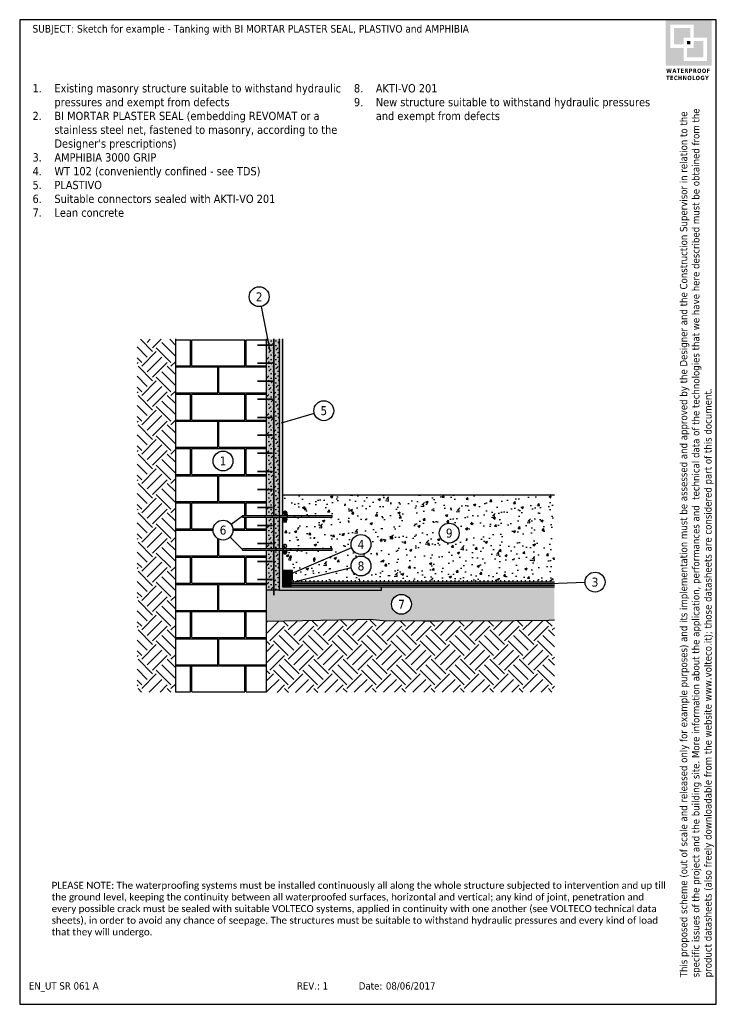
# Model space of a CAD drawing. Extents: x 81051.4 to 81072.4, y -8485.9 to -8456.2.
import ezdxf
from ezdxf.enums import TextEntityAlignment as Align

# ---------------------------------------------------------------- set-up
doc = ezdxf.new("R2010")
doc.units = 0
doc.header["$LTSCALE"] = 25
doc.header["$MEASUREMENT"] = 0
doc.linetypes.add('CONTINUA', pattern=[0])
doc.layers.get('0').update_dxf_attribs({"linetype": 'CONTINUOUS'})
doc.layers.add('143', color=7, linetype='CONTINUA')
doc.layers.add('nascosto', color=7, linetype='CONTINUOUS', lineweight=25, plot=False)
doc.styles.add('Tahoma', font='tahoma.ttf', dxfattribs={"height": 0.35})
pattern_1 = [(45, (131.456, 12.98184), (1e-16, 0.8838834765), [0.625, -0.625]), (45, (131.2903, 13.14757), (1e-16, 0.8838834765), [0.625, -0.625]), (45, (131.12454, 13.3133), (1e-16, 0.8838834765), [0.625, -0.625]), (135, (131.12454, 13.4238), (-0.8838834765, 1e-16), [0.625, -0.625]), (135, (131.2903, 13.5895), (-0.8838834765, 1e-16), [0.625, -0.625]), (135, (131.456, 13.75524), (-0.8838834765, 1e-16), [0.625, -0.625])]
pattern_2 = [(45, (188.43034, 12.64316), (-0.11048543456, 0.11048543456), [])]

msp = doc.modelspace()

# ---------------------------------------------------------------- hatches: boundary and pattern name
h = msp.add_hatch(color=252)
h.dxf.hatch_style = 1
h.paths.add_polyline_path([(81072.261, -8456.212), (81070.873, -8456.212), (81070.873, -8457.601), (81072.261, -8457.601)])
h.paths.add_polyline_path([(81071.018, -8457.061), (81071.018, -8456.359), (81071.72, -8456.359), (81071.72, -8456.752), (81072.116, -8456.752), (81072.116, -8457.454), (81071.414, -8457.454), (81071.414, -8457.061)], flags=16)
h.paths.add_polyline_path([(81071.121, -8456.957), (81071.121, -8456.462), (81071.616, -8456.462), (81071.616, -8456.752), (81071.414, -8456.752), (81071.414, -8456.957)], flags=0)
h.paths.add_polyline_path([(81071.517, -8457.061), (81071.72, -8457.061), (81071.72, -8456.855), (81072.013, -8456.855), (81072.013, -8457.35), (81071.517, -8457.35)], flags=0)
h.paths.add_polyline_path([(81071.517, -8456.957), (81071.517, -8456.855), (81071.616, -8456.855), (81071.616, -8456.957)], flags=0)
h.paths.add_polyline_path([(81071.616, -8456.462), (81071.121, -8456.462), (81071.121, -8456.957), (81071.414, -8456.957), (81071.414, -8456.752), (81071.616, -8456.752)], flags=0)
h.paths.add_polyline_path([(81071.616, -8456.855), (81071.517, -8456.855), (81071.517, -8456.957), (81071.616, -8456.957)], flags=0)
h.paths.add_polyline_path([(81072.013, -8456.855), (81071.72, -8456.855), (81071.72, -8457.061), (81071.517, -8457.061), (81071.517, -8457.35), (81072.013, -8457.35)], flags=0)
h = msp.add_hatch(color=252)
h.dxf.hatch_style = 1
h.paths.add_polyline_path([(81071.616, -8456.462), (81071.121, -8456.462), (81071.121, -8456.957), (81071.414, -8456.957), (81071.414, -8456.752), (81071.616, -8456.752)])
h = msp.add_hatch(color=252)
h.dxf.hatch_style = 1
h.paths.add_polyline_path([(81071.616, -8456.855), (81071.517, -8456.855), (81071.517, -8456.957), (81071.616, -8456.957)])
h = msp.add_hatch(color=252)
h.dxf.hatch_style = 1
h.paths.add_polyline_path([(81072.013, -8456.855), (81071.72, -8456.855), (81071.72, -8457.061), (81071.517, -8457.061), (81071.517, -8457.35), (81072.013, -8457.35)])
at = {"linetype": 'CONTINUA', "lineweight": 5}
h = msp.add_hatch(dxfattribs=at)
h.set_pattern_fill('EARTH', color=8, scale=2.5, angle=45, style=0)
h.set_pattern_definition(pattern_1)
h.paths.add_polyline_path([(81056.096, -8465.852), (81054.939, -8465.852), (81054.939, -8476.492), (81056.096, -8476.492)])
at = {"linetype": 'CONTINUA'}
h = msp.add_hatch(dxfattribs=at)
h.set_pattern_fill('AR-B816C', color=256, scale=0.1025, style=0)
h.set_pattern_definition([(0, (75.0273, -1.8277), (0.82, 0.82), [1.6015625, -0.0384375]), (0, (74.2073, -1.7893), (0.82, 0.82), [1.6015625, -0.0384375]), (90, (75.0273, -1.8277), (-0.82, 0.82), [-0.8584375, 0.7815625]), (90, (74.9888, -1.8277), (-0.82, 0.82), [-0.8584375, 0.7815625])])
h.paths.add_polyline_path([(81058.844, -8465.84), (81056.096, -8465.84), (81056.096, -8476.492), (81058.844, -8476.492), (81058.844, -8474.518), (81058.844, -8472.215), (81058.121, -8472.215), (81058.121, -8472.19), (81057.744, -8471.818, -0.67078), (81057.23, -8471.608, -0.731438), (81057.775, -8471.435), (81058.121, -8471.19), (81058.121, -8471.165), (81058.844, -8471.165)])
h.paths.add_polyline_path([(81057.83, -8469.524, -1), (81057.23, -8469.524, -1)], flags=16)
h.paths.add_polyline_path([(81058.844, -8471.215), (81058.121, -8471.215), (81058.121, -8471.19), (81057.775, -8471.435, -0.155109), (81057.83, -8471.608, -0.197046), (81057.744, -8471.818), (81058.121, -8472.19), (81058.121, -8472.165), (81058.844, -8472.165)], flags=17)
h.paths.add_polyline_path([(81057.361, -8469.727), (81057.699, -8469.727), (81057.699, -8469.321), (81057.361, -8469.321)], flags=8)
h.paths.add_polyline_path([(81057.361, -8469.727), (81057.699, -8469.727), (81057.699, -8469.321), (81057.361, -8469.321)], flags=8)
h.paths.add_polyline_path([(81057.361, -8469.727), (81057.699, -8469.727), (81057.699, -8469.321), (81057.361, -8469.321)], flags=8)
h.paths.add_polyline_path([(81057.361, -8469.727), (81057.699, -8469.727), (81057.699, -8469.321), (81057.361, -8469.321)], flags=8)
h = msp.add_hatch(color=253, dxfattribs=at)
h.dxf.hatch_style = 1
h.paths.add_polyline_path([(81058.966, -8465.84), (81058.844, -8465.84), (81058.844, -8466.034), (81058.953, -8466.034)], flags=17)
h.paths.add_polyline_path([(81059.062, -8465.84), (81058.966, -8465.84), (81058.953, -8466.034), (81058.844, -8466.034), (81058.844, -8471.165), (81059.062, -8471.165)])
h.paths.add_polyline_path([(81059.223, -8465.84), (81059.062, -8465.84), (81059.062, -8471.165), (81059.223, -8471.165)])
h.paths.add_polyline_path([(81059.062, -8471.215), (81058.844, -8471.215), (81058.844, -8472.165), (81059.062, -8472.165)])
h.paths.add_polyline_path([(81059.062, -8472.215), (81058.844, -8472.215), (81058.844, -8473.423), (81059.062, -8473.423)])
h.paths.add_polyline_path([(81059.223, -8472.215), (81059.062, -8472.215), (81059.062, -8473.423), (81059.223, -8473.423)])
h.paths.add_polyline_path([(81059.223, -8471.215), (81059.062, -8471.215), (81059.062, -8472.165), (81059.223, -8472.165)])
h = msp.add_hatch(dxfattribs=at)
h.set_pattern_fill('MUDST', color=256, scale=0.4, angle=45)
h.set_pattern_definition([(45, (75.02728, -1.8277), (0.07071067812, 0.21213203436), [0.1, -0.1, 0, -0.1, 0, -0.1])])
h.paths.add_polyline_path([(81059.062, -8472.215), (81058.844, -8472.215), (81058.844, -8473.423), (81059.062, -8473.423)])
h.paths.add_polyline_path([(81059.223, -8472.215), (81059.062, -8472.215), (81059.062, -8473.423), (81059.223, -8473.423)])
h.paths.add_polyline_path([(81059.062, -8471.215), (81058.844, -8471.215), (81058.844, -8472.165), (81059.062, -8472.165)])
h.paths.add_polyline_path([(81059.223, -8471.215), (81059.062, -8471.215), (81059.062, -8472.165), (81059.223, -8472.165)])
h.paths.add_polyline_path([(81059.062, -8465.84), (81058.966, -8465.84), (81058.953, -8466.034), (81058.844, -8466.034), (81058.844, -8471.165), (81059.062, -8471.165)])
h.paths.add_polyline_path([(81058.966, -8465.84), (81058.844, -8465.84), (81058.844, -8466.034), (81058.953, -8466.034)], flags=17)
h.paths.add_polyline_path([(81059.223, -8465.84), (81059.062, -8465.84), (81059.062, -8471.165), (81059.223, -8471.165)])
h = msp.add_hatch(color=146, dxfattribs=at)
h.dxf.hatch_style = 1
h.paths.add_polyline_path([(81059.323, -8472.215), (81059.223, -8472.215), (81059.223, -8473.423), (81062.31, -8473.423), (81062.31, -8473.323), (81059.323, -8473.323)])
h.paths.add_polyline_path([(81059.323, -8471.215), (81059.223, -8471.215), (81059.223, -8472.165), (81059.323, -8472.165)])
h.paths.add_polyline_path([(81059.323, -8465.84), (81059.223, -8465.84), (81059.223, -8471.165), (81059.323, -8471.165)])
h = msp.add_hatch(dxfattribs=at)
h.set_pattern_fill('AR-CONC', color=256, scale=0.1)
h.set_pattern_definition([(50, (75.0273, -1.8277), (0.7172601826, -0.062752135), [0.075, -0.825]), (355, (75.0273, -1.8277), (-0.1387513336, 0.752192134), [0.06, -0.66]), (100.4514445, (75.08705, -1.8329), (0.578508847, 0.689439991), [0.063740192, -0.701142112]), (46.1842, (75.0273, -1.6277), (1.067241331, -0.165519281), [0.1125, -1.2375]), (96.6356355, (75.1162, -1.6415), (0.934661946, 0.974118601), [0.095610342, -1.05171376]), (351.184164, (75.0273, -1.6277), (0.934661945, 0.9741186), [0.09, -0.990000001]), (21, (75.1273, -1.6777), (0.596907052, -0.4026188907), [0.075, -0.825]), (326, (75.1273, -1.6777), (0.243315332, 0.725150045), [0.06, -0.66]), (71.4514447, (75.177, -1.71125), (0.840222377, 0.322531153), [0.06374019, -0.701142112]), (37.5, (75.02728, -1.8277), (0.0121598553, 0.3328938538), [0, -0.652, 0, -0.67, 0, -0.6625]), (7.5, (75.02728, -1.8277), (0.2630695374, 0.3944117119), [0, -0.382, 0, -0.637, 0, -0.2525]), (327.5, (74.80428, -1.8277), (0.5338224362, -0.0225548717), [0, -0.25, 0, -0.78, 0, -1.035]), (317.5, (74.7043, -1.8277), (0.5831861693, 0.1001049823), [0, -0.325, 0, -0.518, 0, -0.735])])
h.paths.add_polyline_path([(81061.988, -8472.04, -0.842857), (81061.405, -8472.14), (81059.623, -8472.771), (81059.623, -8473.023), (81059.623, -8473.066), (81061.393, -8472.744, -0.044968), (81061.388, -8472.691, -1), (81061.988, -8472.691, -0.913935), (81061.393, -8472.744), (81059.623, -8473.066), (81059.623, -8473.123), (81067.518, -8473.123), (81067.518, -8470.54), (81059.323, -8470.54), (81059.323, -8471.165), (81060.818, -8471.165), (81060.818, -8471.215), (81059.323, -8471.215), (81059.323, -8472.165), (81060.818, -8472.165), (81060.818, -8472.215), (81059.323, -8472.215), (81059.323, -8472.723), (81059.623, -8472.723), (81059.623, -8472.771), (81061.405, -8472.14, -0.085271), (81061.388, -8472.04, -1)])
h.paths.add_polyline_path([(81059.445, -8472.082, -0.043665), (81059.446, -8472.091), (81059.446, -8472.086)], flags=16)
h.paths.add_polyline_path([(81059.446, -8472.095), (81059.442, -8472.112), (81059.432, -8472.127), (81059.417, -8472.137), (81059.4, -8472.141), (81059.383, -8472.14), (81059.367, -8472.132), (81059.354, -8472.12), (81059.347, -8472.104), (81059.346, -8472.086), (81059.35, -8472.069), (81059.36, -8472.055), (81059.375, -8472.045), (81059.392, -8472.04), (81059.409, -8472.042), (81059.425, -8472.049), (81059.437, -8472.062), (81059.445, -8472.078)], flags=16)
h.paths.add_polyline_path([(81059.449, -8472.275), (81059.449, -8472.271), (81059.448, -8472.267, -0.043665)], flags=16)
h.paths.add_polyline_path([(81059.442, -8472.25), (81059.437, -8472.243), (81059.431, -8472.237), (81059.424, -8472.232), (81059.416, -8472.228), (81059.408, -8472.226), (81059.399, -8472.225), (81059.39, -8472.226), (81059.382, -8472.228), (81059.374, -8472.232), (81059.367, -8472.237), (81059.361, -8472.243), (81059.356, -8472.25), (81059.352, -8472.258), (81059.35, -8472.267), (81059.349, -8472.275), (81059.35, -8472.284), (81059.352, -8472.292), (81059.356, -8472.3), (81059.361, -8472.307), (81059.367, -8472.314), (81059.374, -8472.319), (81059.382, -8472.322), (81059.39, -8472.325), (81059.399, -8472.325), (81059.408, -8472.325), (81059.416, -8472.322), (81059.424, -8472.319), (81059.431, -8472.314), (81059.437, -8472.307), (81059.442, -8472.3), (81059.446, -8472.292), (81059.449, -8472.28), (81059.448, -8472.262)], flags=16)
h.paths.add_polyline_path([(81059.453, -8471.284), (81059.454, -8471.28), (81059.453, -8471.275, -0.043665)], flags=16)
h.paths.add_polyline_path([(81059.452, -8471.271), (81059.454, -8471.288), (81059.449, -8471.305), (81059.439, -8471.32), (81059.425, -8471.33), (81059.408, -8471.334), (81059.39, -8471.333), (81059.374, -8471.325), (81059.362, -8471.313), (81059.355, -8471.297), (81059.353, -8471.28), (81059.358, -8471.263), (81059.368, -8471.248), (81059.382, -8471.238), (81059.399, -8471.234), (81059.417, -8471.235), (81059.432, -8471.242), (81059.445, -8471.255)], flags=16)
h.paths.add_polyline_path([(81059.452, -8471.089), (81059.452, -8471.085), (81059.451, -8471.08, -0.043665)], flags=16)
h.paths.add_polyline_path([(81059.438, -8471.125), (81059.423, -8471.135), (81059.406, -8471.139), (81059.389, -8471.138), (81059.373, -8471.13), (81059.36, -8471.118), (81059.353, -8471.102), (81059.352, -8471.085), (81059.356, -8471.068), (81059.366, -8471.053), (81059.381, -8471.043), (81059.398, -8471.039), (81059.415, -8471.04), (81059.431, -8471.048), (81059.443, -8471.06), (81059.451, -8471.076), (81059.452, -8471.093), (81059.448, -8471.11)], flags=16)
h.paths.add_polyline_path([(81064.048, -8471.698, -1), (81064.648, -8471.698, -1)], flags=16)
h.paths.add_polyline_path([(81064.177, -8471.908), (81064.52, -8471.908), (81064.52, -8471.487), (81064.177, -8471.487)], flags=8)
at = {"linetype": 'CONTINUA', "lineweight": 5}
h = msp.add_hatch(dxfattribs=at)
h.set_pattern_fill('ANSI31', color=256, scale=1.25, style=0)
h.set_pattern_definition(pattern_2)
edge = h.paths.add_edge_path()
edge.add_line((81058.121, -8471.215), (81060.818, -8471.215))
edge.add_line((81058.121, -8471.165), (81060.818, -8471.165))
at = {"linetype": 'CONTINUA'}
h = msp.add_hatch(color=133, dxfattribs=at)
h.paths.add_polyline_path([(81059.452, -8471.089, 0.000004), (81059.452, -8471.089), (81059.451, -8471.08), (81059.449, -8471.072), (81059.445, -8471.064), (81059.44, -8471.057), (81059.434, -8471.051), (81059.427, -8471.046), (81059.419, -8471.042), (81059.411, -8471.04), (81059.402, -8471.039), (81059.393, -8471.04), (81059.385, -8471.042), (81059.377, -8471.046), (81059.37, -8471.051), (81059.364, -8471.057), (81059.359, -8471.064), (81059.355, -8471.072), (81059.353, -8471.08), (81059.352, -8471.089), (81059.353, -8471.098), (81059.355, -8471.106), (81059.359, -8471.114), (81059.364, -8471.121), (81059.37, -8471.127), (81059.377, -8471.132), (81059.385, -8471.136), (81059.393, -8471.138), (81059.402, -8471.139), (81059.411, -8471.138), (81059.419, -8471.136), (81059.427, -8471.132), (81059.434, -8471.127), (81059.44, -8471.121), (81059.445, -8471.114), (81059.449, -8471.106), (81059.451, -8471.098)])
h.paths.add_polyline_path([(81059.447, -8471.259), (81059.442, -8471.252), (81059.436, -8471.246), (81059.428, -8471.241), (81059.421, -8471.237), (81059.412, -8471.235), (81059.403, -8471.234), (81059.395, -8471.235), (81059.386, -8471.237), (81059.378, -8471.241), (81059.371, -8471.246), (81059.365, -8471.252), (81059.36, -8471.259), (81059.356, -8471.267), (81059.354, -8471.275), (81059.353, -8471.284), (81059.354, -8471.293), (81059.356, -8471.301), (81059.36, -8471.309), (81059.365, -8471.316), (81059.371, -8471.322), (81059.378, -8471.327), (81059.386, -8471.331), (81059.395, -8471.333), (81059.403, -8471.334), (81059.412, -8471.333), (81059.421, -8471.331), (81059.428, -8471.327), (81059.436, -8471.322), (81059.442, -8471.316), (81059.447, -8471.309), (81059.45, -8471.301), (81059.453, -8471.293), (81059.453, -8471.284, 0.000004), (81059.453, -8471.284), (81059.453, -8471.275), (81059.45, -8471.267)])
at = {"linetype": 'CONTINUA', "lineweight": 5}
h = msp.add_hatch(dxfattribs=at)
h.set_pattern_fill('ANSI31', color=256, scale=1.25, style=0)
h.set_pattern_definition(pattern_2)
edge = h.paths.add_edge_path()
edge.add_line((81058.121, -8472.215), (81060.818, -8472.215))
edge.add_line((81058.121, -8472.165), (81060.818, -8472.165))
at = {"linetype": 'CONTINUA'}
h = msp.add_hatch(color=133, dxfattribs=at)
edge = h.paths.add_edge_path()
edge.add_arc((81059.396, -8472.091), 0.05, 0, 360)
edge = h.paths.add_edge_path()
edge.add_arc((81059.399, -8472.275), 0.05, 0, 360)
edge = h.paths.add_edge_path()
edge.add_line((81059.421, -8472.048), (81059.413, -8472.044))
edge.add_line((81059.413, -8472.044), (81059.405, -8472.042))
edge.add_line((81059.405, -8472.042), (81059.396, -8472.041))
edge.add_line((81059.396, -8472.041), (81059.387, -8472.042))
edge.add_line((81059.387, -8472.042), (81059.379, -8472.044))
edge.add_line((81059.449, -8472.275), (81059.448, -8472.267))
edge.add_line((81059.448, -8472.267), (81059.446, -8472.258))
edge.add_line((81059.437, -8472.307), (81059.442, -8472.3))
edge.add_line((81059.442, -8472.3), (81059.446, -8472.292))
edge.add_line((81059.446, -8472.292), (81059.448, -8472.284))
edge.add_line((81059.448, -8472.284), (81059.449, -8472.275))
h = msp.add_hatch(color=1)
h.dxf.hatch_style = 1
h.paths.add_polyline_path([(81059.623, -8472.823), (81059.323, -8472.823), (81059.323, -8473.123), (81059.623, -8473.123)])
h = msp.add_hatch(dxfattribs=at)
h.set_pattern_fill('AR-SAND', color=256, scale=0.1)
h.set_pattern_definition([(37.5, (75.02728, -1.8277), (-0.0062993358, 0.1926823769), [0, -0.152, 0, -0.17, 0, -0.1625]), (7.5, (75.02728, -1.8277), (0.1769776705, 0.2822146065), [0, -0.082, 0, -0.137, 0, -0.0525]), (327.5, (74.90428, -1.8277), (0.31141418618, 0.00056590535), [0, -0.05, 0, -0.18, 0, -0.235]), (317.5, (74.90428, -1.8277), (0.3006126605, 0.0877675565), [0, -0.025, 0, -0.118, 0, -0.135])])
h.paths.add_polyline_path([(81067.518, -8473.323), (81062.31, -8473.323), (81062.31, -8473.423), (81059.223, -8473.423), (81058.844, -8473.423), (81058.844, -8474.35), (81061.562, -8474.302), (81061.956, -8474.295), (81062.461, -8474.341), (81062.921, -8474.334), (81063.555, -8474.341), (81064.06, -8474.347), (81066.326, -8474.333), (81067.352, -8474.327), (81067.518, -8474.313)])
h.paths.add_polyline_path([(81062.608, -8473.846, -1), (81063.208, -8473.846, -1)], flags=16)
h.paths.add_polyline_path([(81062.739, -8474.048), (81063.076, -8474.048), (81063.076, -8473.643), (81062.739, -8473.643)], flags=8)
h = msp.add_hatch(color=133)
h.dxf.hatch_style = 1
h.paths.add_polyline_path([(81059.569, -8473.123), (81059.323, -8473.123), (81059.323, -8473.323), (81059.569, -8473.323)])
h = msp.add_hatch(dxfattribs=at)
h.set_pattern_fill('LINE', color=256, angle=90)
h.set_pattern_definition([(90, (75.02728, -1.8277), (-0.125, 0), [])])
h.paths.add_polyline_path([(81059.569, -8473.123), (81059.569, -8473.173), (81067.518, -8473.173), (81067.518, -8473.123)])
h = msp.add_hatch(color=4, dxfattribs=at)
h.dxf.hatch_style = 1
h.paths.add_polyline_path([(81059.569, -8473.173), (81059.569, -8473.223), (81067.518, -8473.223), (81067.518, -8473.173)])
h.paths.add_polyline_path([(81059.569, -8473.273), (81059.569, -8473.323), (81067.518, -8473.323), (81067.518, -8473.273)])
at = {"linetype": 'CONTINUA', "lineweight": 5}
h = msp.add_hatch(dxfattribs=at)
h.set_pattern_fill('EARTH', color=8, scale=2.5, angle=45, style=0)
h.set_pattern_definition(pattern_1)
h.paths.add_polyline_path([(81067.518, -8474.313), (81067.169, -8474.339), (81066.143, -8474.346), (81063.877, -8474.359), (81063.372, -8474.353), (81062.738, -8474.347), (81062.279, -8474.353), (81061.773, -8474.307), (81061.379, -8474.314), (81058.85, -8474.359), (81058.85, -8476.504), (81067.518, -8476.492)])

# ---------------------------------------------------------------- linework, layer by layer
at = {"linetype": 'CONTINUA'}
for p, q in [((81058.677, -8464.862), (81058.942, -8466.198)), ((81056.096, -8465.84), (81056.096, -8476.492)), ((81058.844, -8471.165), (81058.844, -8465.84)), ((81059.223, -8465.84), (81059.223, -8471.165)), ((81059.323, -8465.84), (81059.323, -8471.165)), ((81060.279, -8468.09), (81059.286, -8468.378)), ((81058.121, -8471.19), (81057.775, -8471.435)), ((81058.844, -8472.165), (81058.844, -8471.215)), ((81059.223, -8471.215), (81059.223, -8472.165)), ((81059.323, -8471.215), (81059.323, -8472.165)), ((81057.744, -8471.818), (81058.121, -8472.19)), ((81058.844, -8474.518), (81058.844, -8472.215)), ((81059.223, -8472.215), (81059.223, -8473.423)), ((81059.323, -8472.215), (81059.323, -8473.323)), ((81061.405, -8472.14), (81059.459, -8472.98)), ((81061.393, -8472.744), (81059.459, -8473.228)), ((81059.623, -8473.123), (81059.323, -8473.123)), ((81059.323, -8473.323), (81062.31, -8473.323)), ((81062.31, -8473.423), (81062.31, -8473.323)), ((81068.446, -8473.189), (81067.086, -8473.24)), ((81059.223, -8473.423), (81058.844, -8473.423)), ((81059.223, -8473.423), (81062.31, -8473.423)), ((81058.844, -8476.492), (81058.844, -8474.518))]:
    msp.add_line(p, q, dxfattribs=at)
at = {"linetype": 'CONTINUA', "lineweight": 35}
for p, q in [((81059.062, -8465.928), (81059.062, -8465.851)), ((81059.024, -8466.034), (81058.566, -8466.034)), ((81059.024, -8466.575), (81058.566, -8466.575)), ((81059.024, -8467.117), (81058.566, -8467.117)), ((81059.024, -8467.661), (81058.566, -8467.661)), ((81059.024, -8468.211), (81058.566, -8468.211)), ((81059.024, -8468.749), (81058.566, -8468.749)), ((81059.024, -8469.29), (81058.566, -8469.29)), ((81059.024, -8469.84), (81058.566, -8469.84)), ((81059.024, -8470.388), (81058.566, -8470.388)), ((81059.024, -8470.923), (81058.566, -8470.923)), ((81059.024, -8471.467), (81058.566, -8471.467)), ((81059.024, -8472.01), (81058.566, -8472.01)), ((81059.024, -8473.1), (81058.566, -8473.1))]:
    msp.add_line(p, q, dxfattribs=at)
at = {"linetype": 'CONTINUA', "lineweight": 35, "ltscale": 0.015}
msp.add_line((81059.024, -8472.554), (81058.566, -8472.554), dxfattribs=at)
msp.add_line((81059.569, -8473.123), (81059.569, -8473.323))
for points in [[(81059.062, -8465.84), (81059.062, -8471.165)], [(81059.062, -8471.215), (81059.062, -8472.165)], [(81059.062, -8472.215), (81059.062, -8473.575)]]:
    msp.add_lwpolyline(points, dxfattribs=at)
at = {"linetype": 'CONTINUA'}
msp.add_lwpolyline([(81058.844, -8474.35), (81061.562, -8474.302), (81061.956, -8474.295), (81062.461, -8474.341), (81062.921, -8474.334), (81063.555, -8474.341), (81064.06, -8474.347), (81066.326, -8474.333), (81067.352, -8474.327), (81067.518, -8474.313)], dxfattribs=at)
for centre in [(81058.619, -8464.568), (81060.567, -8468.007), (81057.53, -8469.524), (81057.53, -8471.608), (81064.348, -8471.698), (81061.688, -8472.04), (81061.688, -8472.691), (81068.745, -8473.177), (81062.908, -8473.846)]:
    msp.add_circle(centre, 0.3, dxfattribs=at)
at = {"layer": '143', "color": 7}
for p, q in [((81059.323, -8470.54), (81067.518, -8470.54)), ((81058.121, -8471.165), (81060.818, -8471.165)), ((81058.121, -8471.165), (81058.121, -8471.215)), ((81058.121, -8471.215), (81060.818, -8471.215)), ((81059.353, -8471.08), (81059.352, -8471.089)), ((81059.352, -8471.089), (81059.353, -8471.098)), ((81059.355, -8471.072), (81059.353, -8471.08)), ((81059.353, -8471.098), (81059.355, -8471.106)), ((81059.354, -8471.275), (81059.353, -8471.284)), ((81059.353, -8471.284), (81059.354, -8471.293)), ((81059.356, -8471.267), (81059.354, -8471.275)), ((81059.354, -8471.293), (81059.356, -8471.301)), ((81059.359, -8471.064), (81059.355, -8471.072)), ((81059.355, -8471.106), (81059.359, -8471.114)), ((81059.36, -8471.259), (81059.356, -8471.267)), ((81059.356, -8471.301), (81059.36, -8471.309)), ((81059.364, -8471.057), (81059.359, -8471.064)), ((81059.359, -8471.114), (81059.364, -8471.121)), ((81059.365, -8471.252), (81059.36, -8471.259)), ((81059.36, -8471.309), (81059.365, -8471.316)), ((81059.37, -8471.051), (81059.364, -8471.057)), ((81059.364, -8471.121), (81059.37, -8471.127)), ((81059.371, -8471.246), (81059.365, -8471.252)), ((81059.365, -8471.316), (81059.371, -8471.322)), ((81059.377, -8471.046), (81059.37, -8471.051)), ((81059.37, -8471.127), (81059.377, -8471.132)), ((81059.378, -8471.241), (81059.371, -8471.246)), ((81059.371, -8471.322), (81059.378, -8471.327)), ((81059.385, -8471.042), (81059.377, -8471.046)), ((81059.377, -8471.132), (81059.385, -8471.136)), ((81059.386, -8471.237), (81059.378, -8471.241)), ((81059.378, -8471.327), (81059.386, -8471.331)), ((81059.393, -8471.04), (81059.385, -8471.042)), ((81059.385, -8471.136), (81059.393, -8471.138)), ((81059.395, -8471.235), (81059.386, -8471.237)), ((81059.386, -8471.331), (81059.395, -8471.333)), ((81059.402, -8471.039), (81059.393, -8471.04)), ((81059.393, -8471.138), (81059.402, -8471.139)), ((81059.403, -8471.234), (81059.395, -8471.235)), ((81059.411, -8471.04), (81059.402, -8471.039)), ((81059.402, -8471.139), (81059.411, -8471.138)), ((81059.412, -8471.235), (81059.403, -8471.234)), ((81059.419, -8471.042), (81059.411, -8471.04)), ((81059.411, -8471.138), (81059.419, -8471.136)), ((81059.421, -8471.237), (81059.412, -8471.235)), ((81059.412, -8471.333), (81059.421, -8471.331)), ((81059.427, -8471.046), (81059.419, -8471.042)), ((81059.419, -8471.136), (81059.427, -8471.132)), ((81059.428, -8471.241), (81059.421, -8471.237)), ((81059.421, -8471.331), (81059.428, -8471.327)), ((81059.434, -8471.051), (81059.427, -8471.046)), ((81059.427, -8471.132), (81059.434, -8471.127)), ((81059.436, -8471.246), (81059.428, -8471.241)), ((81059.428, -8471.327), (81059.436, -8471.322)), ((81059.44, -8471.057), (81059.434, -8471.051)), ((81059.434, -8471.127), (81059.44, -8471.121)), ((81059.442, -8471.252), (81059.436, -8471.246)), ((81059.436, -8471.322), (81059.442, -8471.316)), ((81059.445, -8471.064), (81059.44, -8471.057)), ((81059.44, -8471.121), (81059.445, -8471.114)), ((81059.447, -8471.259), (81059.442, -8471.252)), ((81059.442, -8471.316), (81059.447, -8471.309)), ((81059.449, -8471.072), (81059.445, -8471.064)), ((81059.445, -8471.114), (81059.449, -8471.106)), ((81059.45, -8471.267), (81059.447, -8471.259)), ((81059.447, -8471.309), (81059.45, -8471.301)), ((81059.451, -8471.08), (81059.449, -8471.072)), ((81059.449, -8471.106), (81059.451, -8471.098)), ((81059.453, -8471.275), (81059.45, -8471.267)), ((81059.45, -8471.301), (81059.453, -8471.293)), ((81059.452, -8471.089), (81059.451, -8471.08)), ((81059.451, -8471.098), (81059.452, -8471.089)), ((81059.453, -8471.284), (81059.453, -8471.275)), ((81059.453, -8471.293), (81059.453, -8471.284)), ((81060.818, -8471.215), (81060.818, -8471.165)), ((81059.395, -8471.333), (81059.403, -8471.334)), ((81059.403, -8471.334), (81059.412, -8471.333)), ((81058.121, -8472.165), (81060.818, -8472.165)), ((81058.121, -8472.215), (81058.121, -8472.165)), ((81058.121, -8472.215), (81060.818, -8472.215)), ((81059.347, -8472.082), (81059.346, -8472.091)), ((81059.346, -8472.091), (81059.347, -8472.1)), ((81059.349, -8472.074), (81059.347, -8472.082)), ((81059.347, -8472.1), (81059.349, -8472.108)), ((81059.353, -8472.066), (81059.349, -8472.074)), ((81059.349, -8472.108), (81059.353, -8472.116)), ((81059.358, -8472.059), (81059.353, -8472.066)), ((81059.353, -8472.116), (81059.358, -8472.123)), ((81059.364, -8472.053), (81059.358, -8472.059)), ((81059.358, -8472.123), (81059.364, -8472.129)), ((81059.371, -8472.048), (81059.364, -8472.053)), ((81059.364, -8472.129), (81059.371, -8472.134)), ((81059.379, -8472.044), (81059.371, -8472.048)), ((81059.371, -8472.134), (81059.379, -8472.138)), ((81059.387, -8472.042), (81059.379, -8472.044)), ((81059.379, -8472.138), (81059.387, -8472.14)), ((81059.396, -8472.041), (81059.387, -8472.042)), ((81059.387, -8472.14), (81059.396, -8472.141)), ((81059.405, -8472.042), (81059.396, -8472.041)), ((81059.396, -8472.141), (81059.405, -8472.14)), ((81059.413, -8472.044), (81059.405, -8472.042)), ((81059.405, -8472.14), (81059.413, -8472.138)), ((81059.421, -8472.048), (81059.413, -8472.044)), ((81059.413, -8472.138), (81059.421, -8472.134)), ((81059.428, -8472.053), (81059.421, -8472.048)), ((81059.421, -8472.134), (81059.428, -8472.129)), ((81059.434, -8472.059), (81059.428, -8472.053)), ((81059.428, -8472.129), (81059.434, -8472.123)), ((81059.439, -8472.066), (81059.434, -8472.059)), ((81059.434, -8472.123), (81059.439, -8472.116)), ((81059.443, -8472.074), (81059.439, -8472.066)), ((81059.439, -8472.116), (81059.443, -8472.108)), ((81059.445, -8472.082), (81059.443, -8472.074)), ((81059.443, -8472.108), (81059.445, -8472.1)), ((81059.446, -8472.091), (81059.445, -8472.082)), ((81059.445, -8472.1), (81059.446, -8472.091)), ((81060.818, -8472.215), (81060.818, -8472.165)), ((81059.35, -8472.267), (81059.349, -8472.275)), ((81059.349, -8472.275), (81059.35, -8472.284)), ((81059.352, -8472.258), (81059.35, -8472.267)), ((81059.35, -8472.284), (81059.352, -8472.292)), ((81059.356, -8472.25), (81059.352, -8472.258)), ((81059.352, -8472.292), (81059.356, -8472.3)), ((81059.361, -8472.243), (81059.356, -8472.25)), ((81059.356, -8472.3), (81059.361, -8472.307)), ((81059.367, -8472.237), (81059.361, -8472.243)), ((81059.361, -8472.307), (81059.367, -8472.314)), ((81059.374, -8472.232), (81059.367, -8472.237)), ((81059.367, -8472.314), (81059.374, -8472.319)), ((81059.382, -8472.228), (81059.374, -8472.232)), ((81059.374, -8472.319), (81059.382, -8472.322)), ((81059.39, -8472.226), (81059.382, -8472.228)), ((81059.382, -8472.322), (81059.39, -8472.325)), ((81059.399, -8472.225), (81059.39, -8472.226)), ((81059.39, -8472.325), (81059.399, -8472.325)), ((81059.408, -8472.226), (81059.399, -8472.225)), ((81059.399, -8472.325), (81059.408, -8472.325)), ((81059.416, -8472.228), (81059.408, -8472.226)), ((81059.408, -8472.325), (81059.416, -8472.322)), ((81059.424, -8472.232), (81059.416, -8472.228)), ((81059.416, -8472.322), (81059.424, -8472.319)), ((81059.431, -8472.237), (81059.424, -8472.232)), ((81059.424, -8472.319), (81059.431, -8472.314)), ((81059.437, -8472.243), (81059.431, -8472.237)), ((81059.431, -8472.314), (81059.437, -8472.307)), ((81059.442, -8472.25), (81059.437, -8472.243)), ((81059.437, -8472.307), (81059.442, -8472.3)), ((81059.446, -8472.258), (81059.442, -8472.25)), ((81059.442, -8472.3), (81059.446, -8472.292)), ((81059.448, -8472.267), (81059.446, -8472.258)), ((81059.446, -8472.292), (81059.448, -8472.284)), ((81059.449, -8472.275), (81059.448, -8472.267)), ((81059.448, -8472.284), (81059.449, -8472.275)), ((81059.623, -8472.823), (81059.323, -8472.823)), ((81059.623, -8473.123), (81059.623, -8472.823)), ((81059.323, -8473.323), (81061.323, -8473.323)), ((81059.569, -8473.173), (81067.518, -8473.173)), ((81059.569, -8473.223), (81067.518, -8473.223)), ((81059.569, -8473.273), (81067.518, -8473.273)), ((81061.268, -8473.323), (81067.518, -8473.323))]:
    msp.add_line(p, q, dxfattribs=at)
for centre, radius in [((81058.619, -8464.568), 0.3), ((81058.619, -8464.568), 0.3), ((81060.567, -8468.007), 0.3), ((81060.567, -8468.007), 0.3), ((81057.53, -8469.524), 0.3), ((81057.53, -8469.524), 0.3), ((81057.53, -8469.524), 0.3), ((81057.53, -8469.524), 0.3), ((81057.53, -8471.608), 0.3), ((81057.53, -8471.608), 0.3), ((81057.53, -8471.608), 0.3), ((81057.53, -8471.608), 0.3), ((81059.402, -8471.089), 0.05), ((81059.403, -8471.284), 0.05), ((81064.348, -8471.698), 0.3), ((81061.688, -8472.04), 0.3), ((81059.396, -8472.091), 0.05), ((81059.399, -8472.275), 0.05), ((81061.688, -8472.691), 0.3), ((81068.745, -8473.177), 0.3), ((81068.745, -8473.177), 0.3), ((81062.908, -8473.846), 0.3), ((81062.908, -8473.846), 0.3)]:
    msp.add_circle(centre, radius, dxfattribs=at)
at = {"layer": 'nascosto', "color": 6, "linetype": 'CONTINUA'}
for p, q in [((81051.4, -8456.212), (81051.4, -8485.912)), ((81072.4, -8456.212), (81051.4, -8456.212)), ((81072.4, -8485.912), (81072.4, -8456.212)), ((81051.4, -8485.912), (81072.4, -8485.912))]:
    msp.add_line(p, q, dxfattribs=at)

# ---------------------------------------------------------------- texts
at = {"style": 'Tahoma'}
for s, p in [('EN_UT SR 061 A', (81051.677, -8485.247)), ('REV.:', (81059.758, -8485.247)), ('1', (81060.534, -8485.247)), ('Date:', (81061.622, -8485.247)), ('08/06/2017', (81062.439, -8485.247))]:
    msp.add_text(s, height=0.22, rotation=0.0017, dxfattribs=at).set_placement(p, align=Align.TOP_LEFT)
at = {"insert": (81051.787, -8456.371), "char_height": 0.23, "attachment_point": 1, "style": 'Tahoma'}
msp.add_mtext_dynamic_manual_height_columns('SUBJECT: Sketch for example - Tanking with BI MORTAR PLASTER SEAL, PLASTIVO and AMPHIBIA', width=19.87543, gutter_width=0, heights=[2.721], dxfattribs=at)
at = {"color": 252, "insert": (81070.89, -8457.687), "char_height": 0.13017, "attachment_point": 1, "style": 'Tahoma'}
msp.add_mtext_dynamic_manual_height_columns('{\\fTahoma|b1|i0|c0|p34;\\T1.1;WATERPROOF TECHNOLOGY}', width=1.63687, gutter_width=12.5, heights=[0], dxfattribs=at)
note = msp.add_mtext_static_columns([''] * 2, width=9.37897, gutter_width=0.31, height=4.001, dxfattribs=dict(insert=(81051.787, -8458.156), char_height=0.22, attachment_point=1, style='Tahoma'))
for column, words in zip([note] + note.columns.linked_columns, ["\\pi-0.66,l0.66,t0.66;{\\H1.1364x;1.^IExisting masonry structure suitable to withstand hydraulic pressures and exempt from defects\\P2.^IBI MORTAR PLASTER SEAL (embedding REVOMAT or a stainless steel net, fastened to masonry, according to the Designer's prescriptions)\\P3.^IAMPHIBIA 3000 GRIP\\P4.^IWT 102 (conveniently confined - see TDS)\\P}", '\\pi-0.66,l0.66,t0.66;{\\H1.1364x;5.^IPLASTIVO\\P6.^ISuitable connectors sealed with AKTI-VO 201\\P7.^ILean concrete\\P8.^IAKTI-VO 201\\P9.^INew structure suitable to withstand hydraulic pressures and exempt from defects\\P\\pi0,l0,tz;\\P\\P\\H0.99997x;\\P}']):
    column.text = words
at = {"insert": (81071.304, -8485.097), "char_height": 0.22, "attachment_point": 1, "rotation": 90, "style": 'Tahoma'}
msp.add_mtext_dynamic_manual_height_columns('This proposed scheme (out of scale and released only for example purposes) and its implementation must be assessed and approved by the Designer and the Construction Supervisor in relation to the specific issues of the project and the building site. More information about the application, performances and  technical data of the technologies that we have here described must be obtained from the product datasheets (also freely downloadable from the website www.volteco.it); those datasheets are considered part of this document.', width=26.9233, gutter_width=0, heights=[3.545], dxfattribs=at)
at = {"color": 1, "insert": (81052.365, -8482.217), "char_height": 0.23, "width": 18.5956, "attachment_point": 1, "style": 'Tahoma'}
msp.add_mtext('{\\fCalibri|b0|i0|c0|p34;\\H0.91667x;\\C256;PLEASE NOTE: The waterproofing systems must be installed continuously all along the whole structure subjected to intervention and up till the ground level, keeping the continuity between all waterproofed surfaces, horizontal and vertical; any kind of joint, penetration and \\H1.33028x; \\H0.75172x;every possible crack must be sealed with suitable VOLTECO systems, applied in continuity with one another (see VOLTECO technical data \\H1.2348x; \\H0.80985x;sheets), in order to avoid any chance of seepage. The structures must be suitable to withstand hydraulic pressures and every kind of load \\H1.27302x; \\H0.78553x;that they will undergo.\\H1.24028x; }', dxfattribs=at)
at = {"layer": '143', "color": 7, "style": 'Tahoma'}
for s, p in [('2', (81058.619, -8464.568)), ('5', (81060.567, -8468.007)), ('1', (81057.53, -8469.524)), ('1', (81057.53, -8469.524)), ('1', (81057.53, -8469.524)), ('1', (81057.53, -8469.524)), ('6', (81057.53, -8471.608)), ('9', (81064.348, -8471.698)), ('4', (81061.688, -8472.04)), ('8', (81061.688, -8472.691)), ('3', (81068.745, -8473.177)), ('7', (81062.908, -8473.846))]:
    msp.add_text(s, height=0.27, dxfattribs=at).set_placement(p, align=Align.MIDDLE)

doc.saveas('drawing.dxf')
